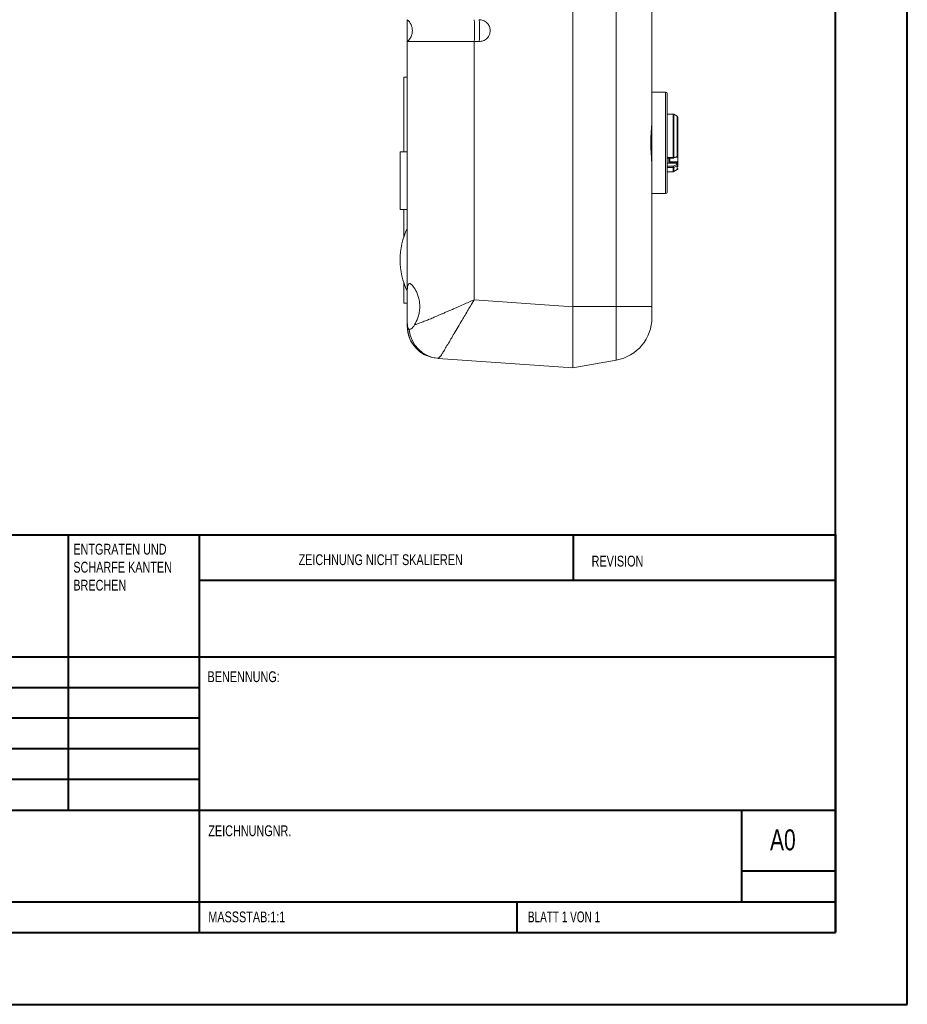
# Model space of a CAD drawing. Header units: millimetres. Extents: x 0 to 1189, y 0 to 841.
# Tile 6 of 8: x 1066 to 1189, y 0 to 137. Entities that reach past the tile are written whole.
import ezdxf

# ---------------------------------------------------------------- set-up
doc = ezdxf.new("R2010")
doc.units = ezdxf.units.MM
doc.styles.add('SLDTEXTSTYLE0', font='TXT', dxfattribs={"width": 0.75})
doc.styles.add('SLDTEXTSTYLE1', font='TXT', dxfattribs={"width": 0.692308})

# ---------------------------------------------------------------- blocks, each defined once
blk = doc.blocks.new('SW_NOTE_0')
at = {"color": 0, "linetype": 'Continuous', "lineweight": 0, "char_height": 1.5, "attachment_point": 1, "style": 'SLDTEXTSTYLE0'}
for s, insert in [('ENTGRATEN UND', (0, 1.93)), ('SCHARFE KANTEN', (0, -0.57)), ('BRECHEN', (0, -3.07))]:
    blk.add_mtext(s, dxfattribs=dict(at, insert=insert))

msp = doc.modelspace()

# ---------------------------------------------------------------- linework, layer by layer
at = {"color": 7, "linetype": 'Continuous', "lineweight": 40}
for p, q in [((1189.08, 0.21), (1189.08, 841.21)), ((1179.08, 10.21), (1179.08, 831.21)), ((991.88, 65.46), (1179.08, 65.46)), ((1072.48, 65.46), (1072.48, 27.21)), ((1090.68, 65.46), (1090.68, 10.21)), ((1142.68, 59.09), (1142.68, 65.46)), ((1179.08, 65.46), (1179.08, 10.21)), ((1179.08, 59.09), (1090.68, 59.09)), ((1179.08, 48.46), (991.88, 48.46)), ((1090.68, 44.21), (991.88, 44.21)), ((1090.68, 39.96), (991.88, 39.96)), ((1090.68, 35.71), (991.88, 35.71)), ((1090.68, 31.46), (991.88, 31.46)), ((1046.48, 27.21), (1179.08, 27.21)), ((1166.08, 14.46), (1166.08, 27.21)), ((1179.08, 18.71), (1166.08, 18.71)), ((991.88, 14.46), (1179.08, 14.46)), ((1134.88, 10.21), (1134.88, 14.46)), ((25.08, 10.21), (1179.08, 10.21)), ((0.08, 0.21), (1189.08, 0.21))]:
    msp.add_line(p, q, dxfattribs=at)
at = {"color": 7, "linetype": 'Continuous', "lineweight": 15}
for p, q in [((1142.6, 97.15), (1142.6, 273.7)), ((1142.6, 273.67), (1142.6, 97.17)), ((1148.64, 156.07), (1148.64, 97.17)), ((1153.6, 123.37), (1153.6, 149.98)), ((1119.6, 134), (1119.6, 99.25)), ((1128.9, 134), (1119.6, 134)), ((1128.9, 134), (1128.9, 98.11)), ((1129.6, 134), (1128.9, 134)), ((1119.1, 118.67), (1119.1, 129.07)), ((1119.1, 129.07), (1119.6, 129.07)), ((1155.5, 126.97), (1153.6, 126.97)), ((1156.55, 123.92), (1155.7, 123.92)), ((1157.12, 123.62), (1156.63, 123.9)), ((1119.6, 118.67), (1118.59, 118.67)), ((1155.7, 117.8), (1156.55, 117.8)), ((1156.55, 117.84), (1156.55, 117.87)), ((1156.63, 117.88), (1157.12, 118.03)), ((1157.2, 118.09), (1157.2, 117.45)), ((1153.6, 97.17), (1153.6, 116.48)), ((1156.02, 117.31), (1155.95, 117.24)), ((1155.95, 117.24), (1157.05, 117.24)), ((1157.12, 117.31), (1156.02, 117.31)), ((1157.05, 116.94), (1156.55, 116.69)), ((1156.55, 116.51), (1156.55, 116.69)), ((1156.55, 116.49), (1156.55, 116.51)), ((1157.12, 116.75), (1156.63, 116.51)), ((1157.12, 117.31), (1157.05, 117.24)), ((1157.05, 117.24), (1157.05, 117.1)), ((1157.05, 117.1), (1157.05, 116.94)), ((1157.2, 117.02), (1157.2, 116.86)), ((1157.2, 116.58), (1157.2, 116.86)), ((1155.7, 115.92), (1156.55, 115.92)), ((1156.63, 115.94), (1157.12, 116.23)), ((1153.6, 112.87), (1155.5, 112.87)), ((1118.59, 110.67), (1119.6, 110.67)), ((1119.1, 106.8), (1119.1, 110.67)), ((1119.1, 97.67), (1119.1, 100.55)), ((1119.1, 97.67), (1119.6, 97.67)), ((1128.9, 98.11), (1142.6, 97.15)), ((1142.6, 97.17), (1148.64, 97.17)), ((1142.6, 97.17), (1142.6, 88.67)), ((1148.64, 97.17), (1148.64, 89.74)), ((1148.64, 97.17), (1153.6, 97.17)), ((1119.62, 94.48), (1119.6, 95.09)), ((1119.6, 94.48), (1119.6, 95.09)), ((1119.61, 94.48), (1119.6, 94.48)), ((1123.78, 89.99), (1123.9, 89.98)), ((1123.9, 89.98), (1142.6, 88.67)), ((1142.6, 88.67), (1148.64, 89.74))]:
    msp.add_line(p, q, dxfattribs=at)
at = {"color": 8, "linetype": 'Continuous', "lineweight": 15}
for p, q in [((1155.5, 112.87), (1155.5, 126.97)), ((1156.55, 117.87), (1156.55, 123.92)), ((1156.63, 117.88), (1156.63, 123.9)), ((1157.12, 118.03), (1157.12, 123.62)), ((1155.7, 117.87), (1156.55, 117.87)), ((1155.95, 117.8), (1155.95, 117.24)), ((1156.55, 117.8), (1156.55, 117.84)), ((1156.62, 117.84), (1157.05, 117.96)), ((1155.7, 117.1), (1157.05, 117.1)), ((1156.55, 116.69), (1155.7, 116.69)), ((1156.55, 116.49), (1155.7, 116.49)), ((1156.55, 115.92), (1156.55, 116.49)), ((1156.63, 115.94), (1156.63, 116.51)), ((1157.12, 116.23), (1157.12, 116.75)), ((1119.62, 94.48), (1119.61, 94.48))]:
    msp.add_line(p, q, dxfattribs=at)
at = {"color": 7, "linetype": 'Continuous', "lineweight": 15, "flags": 128}
for points in [[(1156.6, 117.81), (1156.82, 117.87), (1157.09, 117.95)], [(1157.2, 117.02), (1157.19, 117.04), (1157.19, 117.05), (1157.17, 117.06), (1157.15, 117.08), (1157.13, 117.09), (1157.1, 117.09), (1157.08, 117.1), (1157.05, 117.1)], [(1157.05, 116.94), (1157.08, 116.94), (1157.1, 116.93), (1157.13, 116.93), (1157.15, 116.92), (1157.17, 116.91), (1157.19, 116.89), (1157.19, 116.88), (1157.2, 116.86)]]:
    msp.add_lwpolyline(points, dxfattribs=at)
at = {"color": 7, "linetype": 'Continuous', "lineweight": 15}
for centre, radius, start, end in [((1118.3, 135.52), 2, 310.5416, 49.4584), ((1106.14, 135.52), 22.81, 356.1791, 3.8209), ((1106.84, 135.52), 22.81, 356.1791, 3.8209), ((1155.5, 126.77), 0.2, 0, 90), ((1156.55, 123.77), 0.15, 60, 90), ((1157.05, 123.49), 0.15, 0, 60), ((1156.55, 118.14), 0.267, 269.6748, 285.9652), ((1157.11, 118.11), 0.0876, 276.6953, 346.6074), ((1156.55, 116.66), 0.169, 269.8212, 296.0923), ((1157.07, 116.87), 0.127, 294.0952, 358.0362), ((1157.05, 116.36), 0.15, 300, 0), ((1156.55, 116.07), 0.15, 270, 300), ((1155.5, 113.07), 0.2, 270, 0), ((1128.6, 103.67), 10, 154.2101, 205.7942), ((1124.1, 94.48), 4.5, 180, 266), ((1147.6, 95.65), 6, 280, 0), ((1124.25, 94.4), 4.43, 185.221, 265.4989)]:
    msp.add_arc(centre, radius, start, end, dxfattribs=at)
for points, knots in [([(1119.6, 134), (1119.6, 134.02), (1119.6, 134.06), (1119.6, 134.25), (1119.6, 134.5), (1119.6, 134.93), (1119.6, 135.52), (1119.6, 136.12), (1119.6, 136.54), (1119.6, 136.79), (1119.6, 136.99), (1119.6, 137.02), (1119.6, 137.04)], [0, 0, 0, 0, 0.123934, 0.187793, 0.251761, 0.373924, 0.5, 0.626076, 0.748239, 0.812099, 0.876066, 1, 1, 1, 1]), ([(1129.6, 137.04), (1129.79, 137.02), (1130.08, 136.99), (1130.44, 136.8), (1130.68, 136.61), (1130.87, 136.36), (1131.06, 136.01), (1131.15, 135.52), (1131.06, 135.04), (1130.87, 134.68), (1130.68, 134.44), (1130.44, 134.24), (1130.08, 134.05), (1129.79, 134.02), (1129.6, 134)], [0, 0, 0, 0, 0.119722, 0.184805, 0.25, 0.315083, 0.380279, 0.5, 0.619722, 0.684804, 0.75, 0.815083, 0.880278, 1, 1, 1, 1]), ([(1155.7, 113.07), (1155.7, 113.1), (1155.7, 113.16), (1155.7, 113.59), (1155.7, 114.23), (1155.7, 115.05), (1155.7, 116.04), (1155.7, 117.2), (1155.7, 118.52), (1155.7, 119.92), (1155.7, 121.33), (1155.7, 122.64), (1155.7, 123.81), (1155.7, 124.79), (1155.7, 125.62), (1155.7, 126.25), (1155.7, 126.69), (1155.7, 126.74), (1155.7, 126.77)], [0, 0, 0, 0, 0.06568, 0.129994, 0.191742, 0.25, 0.308258, 0.370006, 0.43432, 0.5, 0.56568, 0.629994, 0.691742, 0.75, 0.808258, 0.870006, 0.93432, 1, 1, 1, 1]), ([(1153.6, 116.48), (1153.6, 116.52), (1153.6, 116.62), (1153.59, 116.76), (1153.59, 116.91), (1153.58, 117.07), (1153.56, 117.3), (1153.54, 117.63), (1153.5, 118.21), (1153.45, 118.97), (1153.43, 119.92), (1153.45, 120.87), (1153.5, 121.63), (1153.54, 122.21), (1153.57, 122.57), (1153.58, 122.88), (1153.59, 123.13), (1153.6, 123.29), (1153.6, 123.37)], [0, 0, 0, 0, 0.025097, 0.050108, 0.075065, 0.099999, 0.124941, 0.18777, 0.250109, 0.375671, 0.499643, 0.623598, 0.749219, 0.811444, 0.874173, 0.916027, 0.957921, 1, 1, 1, 1]), ([(1153.6, 116.55), (1153.6, 116.66), (1153.6, 117.16), (1153.6, 118.34), (1153.6, 119.92), (1153.6, 121.51), (1153.6, 122.69), (1153.6, 123.18), (1153.6, 123.3)], [0, 0, 0, 0, 0.064476, 0.287354, 0.5, 0.712646, 0.935524, 1, 1, 1, 1]), ([(1157.2, 118.09), (1157.2, 118.47), (1157.2, 119.25), (1157.2, 120.59), (1157.2, 121.83), (1157.2, 122.78), (1157.2, 123.39), (1157.2, 123.43), (1157.2, 123.45)], [0, 0, 0, 0, 0.165751, 0.342984, 0.520218, 0.685968, 0.851719, 1, 1, 1, 1]), ([(1118.6, 118.67), (1118.6, 118.66), (1118.6, 118.63), (1118.6, 118.39), (1118.6, 118.02), (1118.6, 117.52), (1118.6, 116.91), (1118.6, 116.21), (1118.6, 115.46), (1118.6, 114.93), (1118.6, 114.67)], [0, 0, 0, 0, 0.125, 0.25, 0.375, 0.5, 0.625001, 0.75, 0.875, 1, 1, 1, 1]), ([(1156.1, 117.8), (1156.1, 117.79), (1156.1, 117.68), (1156.1, 117.56), (1156.1, 117.45)], [0, 0, 0, 0, 0.118831, 1, 1, 1, 1]), ([(1156.55, 117.82), (1156.56, 117.82), (1156.57, 117.81), (1156.58, 117.8), (1156.59, 117.81), (1156.6, 117.81)], [0, 0, 0, 0, 0.338376, 0.627802, 1, 1, 1, 1]), ([(1157.05, 117.94), (1157.07, 117.94), (1157.09, 117.95), (1157.13, 117.97), (1157.16, 117.99), (1157.19, 118.03), (1157.2, 118.07), (1157.2, 118.09), (1157.2, 118.09)], [0, 0, 0, 0, 0.243211, 0.351374, 0.532536, 0.732731, 0.953495, 1, 1, 1, 1]), ([(1157.05, 117.96), (1157.05, 117.96), (1157.06, 117.95), (1157.08, 117.95), (1157.1, 117.95), (1157.12, 117.98), (1157.12, 118.01), (1157.12, 118.03)], [0, 0, 0, 0, 0.149454, 0.278149, 0.508783, 0.759741, 1, 1, 1, 1]), ([(1156.02, 117.31), (1156.04, 117.32), (1156.08, 117.36), (1156.1, 117.41), (1156.1, 117.44), (1156.1, 117.45)], [0, 0, 0, 0, 0.347684, 0.852505, 1, 1, 1, 1]), ([(1156.63, 116.51), (1156.62, 116.52), (1156.62, 116.54), (1156.61, 116.59), (1156.59, 116.63), (1156.57, 116.67), (1156.56, 116.68), (1156.55, 116.69)], [0, 0, 0, 0, 0.240262, 0.491216, 0.721842, 0.850539, 1, 1, 1, 1]), ([(1157.12, 116.75), (1157.12, 116.76), (1157.12, 116.79), (1157.1, 116.84), (1157.08, 116.88), (1157.06, 116.91), (1157.05, 116.93), (1157.05, 116.94)], [0, 0, 0, 0, 0.239857, 0.493733, 0.731281, 0.85517, 1, 1, 1, 1]), ([(1157.2, 117.45), (1157.19, 117.42), (1157.19, 117.38), (1157.15, 117.33), (1157.13, 117.31), (1157.12, 117.31)], [0, 0, 0, 0, 0.492356, 0.902764, 1, 1, 1, 1]), ([(1157.2, 117.02), (1157.2, 117.09), (1157.2, 117.22), (1157.2, 117.37), (1157.2, 117.45)], [0, 0, 0, 0, 0.499997, 1, 1, 1, 1]), ([(1118.6, 114.67), (1118.6, 114.41), (1118.6, 113.89), (1118.6, 113.13), (1118.6, 112.44), (1118.6, 111.83), (1118.6, 111.32), (1118.6, 110.96), (1118.6, 110.72), (1118.6, 110.69), (1118.6, 110.67)], [0, 0, 0, 0, 0.125, 0.25, 0.375, 0.5, 0.625, 0.75, 0.875, 1, 1, 1, 1]), ([(1119.6, 99.25), (1119.6, 99.42), (1119.6, 99.75), (1119.65, 100.1), (1119.74, 100.32), (1119.89, 100.4), (1120.08, 100.33), (1120.38, 100.07), (1120.73, 99.56), (1121.04, 98.87), (1121.22, 98.27), (1121.33, 97.6), (1121.34, 96.9), (1121.25, 96.22), (1121.02, 95.38), (1120.77, 94.93), (1120.61, 94.63)], [0, 0, 0, 0, 0.062741, 0.125191, 0.187467, 0.250418, 0.31235, 0.375404, 0.499991, 0.562719, 0.625282, 0.687893, 0.750584, 0.813143, 0.87555, 1, 1, 1, 1]), ([(1119.6, 95.09), (1119.6, 95.41), (1119.6, 96.03), (1119.6, 97.17), (1119.6, 98.31), (1119.6, 98.94), (1119.6, 99.25)], [0, 0, 0, 0, 0.25, 0.5, 0.75, 1, 1, 1, 1]), ([(1120.61, 94.63), (1120.74, 94.68), (1121.02, 94.77), (1121.52, 94.96), (1122.08, 95.17), (1122.69, 95.43), (1123.35, 95.7), (1123.96, 95.96), (1124.49, 96.19), (1124.92, 96.38), (1125.39, 96.58), (1125.88, 96.79), (1126.56, 97.09), (1127.56, 97.53), (1128.41, 97.9), (1128.9, 98.11)], [0, 0, 0, 0, 0.080054, 0.163176, 0.249506, 0.328496, 0.411667, 0.499081, 0.544391, 0.592045, 0.64205, 0.694409, 0.749126, 0.853553, 1, 1, 1, 1]), ([(1128.9, 98.11), (1128.72, 97.81), (1128.41, 97.3), (1127.94, 96.53), (1127.52, 95.82), (1127.03, 94.99), (1126.52, 94.12), (1126, 93.24), (1125.53, 92.45), (1125.11, 91.74), (1124.74, 91.12), (1124.38, 90.54), (1124.06, 90.07), (1123.96, 90.01), (1123.9, 89.98)], [0, 0, 0, 0, 0.073365, 0.125761, 0.192053, 0.25131, 0.340861, 0.424125, 0.501145, 0.587659, 0.67078, 0.750625, 0.876274, 1, 1, 1, 1]), ([(1142.6, 88.67), (1142.6, 88.69), (1142.6, 88.71), (1142.6, 88.92), (1142.6, 89.32), (1142.6, 90.02), (1142.6, 91.11), (1142.6, 92.23), (1142.6, 93.23), (1142.6, 94.23), (1142.6, 95.54), (1142.6, 96.61), (1142.6, 97.15)], [0, 0, 0, 0, 0.082428, 0.162541, 0.240347, 0.371111, 0.500012, 0.62891, 0.694142, 0.759851, 0.877329, 1, 1, 1, 1]), ([(1119.6, 94.48), (1119.63, 94.08), (1119.7, 93.25), (1120.19, 92.1), (1120.76, 91.5), (1121.03, 91.21)], [0, 0, 0, 0, 0.32857, 0.679905, 1, 1, 1, 1]), ([(1119.84, 93.99), (1119.79, 94.04), (1119.69, 94.12), (1119.64, 94.36), (1119.62, 94.48)], [0, 0, 0, 0, 0.527644, 1, 1, 1, 1]), ([(1120.61, 94.63), (1120.45, 94.4), (1120.19, 94.02), (1120.01, 94.02), (1119.94, 94.02)], [0, 0, 0, 0, 0.619975, 1, 1, 1, 1]), ([(1121.03, 91.21), (1121.06, 91.18), (1121.37, 90.8), (1121.81, 90.58), (1122.22, 90.39)], [0, 0, 0, 0, 0.1037, 1, 1, 1, 1])]:
    msp.add_open_spline(points, degree=3, knots=knots, dxfattribs=at)
at = {"color": 8, "linetype": 'Continuous', "lineweight": 15}
msp.add_open_spline([(1156.6, 117.81), (1156.6, 117.81), (1156.61, 117.81), (1156.62, 117.84), (1156.62, 117.87), (1156.63, 117.88)], degree=3, knots=[0, 0, 0, 0, 0.136792, 0.580625, 1, 1, 1, 1], dxfattribs=at)
at = {"color": 7, "linetype": 'Continuous', "lineweight": 15}
msp.add_open_spline([(1153.6, 97.17), (1153.6, 96.33), (1153.6, 95.65), (1153.6, 95.65)], degree=3, dxfattribs=at)

# ---------------------------------------------------------------- block references
at = {"color": 7, "linetype": 'Continuous', "lineweight": 0}
msp.add_blockref('SW_NOTE_0', (1073.19, 62.28), dxfattribs=at)

# ---------------------------------------------------------------- texts
at = {"color": 7, "linetype": 'Continuous', "lineweight": 0, "attachment_point": 1}
for s, insert, char_height, style in [('ZEICHNUNG NICHT SKALIEREN', (1104.49, 62.75), 1.5, 'SLDTEXTSTYLE0'), ('REVISION', (1145.21, 62.55), 1.5, 'SLDTEXTSTYLE0'), ('BENENNUNG:', (1091.84, 46.49), 1.5, 'SLDTEXTSTYLE0'), ('ZEICHNUNGNR.', (1091.95, 25.08), 1.5, 'SLDTEXTSTYLE0'), ('A0', (1170, 24.52), 2.91, 'SLDTEXTSTYLE0'), ('MASSSTAB:1:1', (1091.95, 13.11), 1.5, 'SLDTEXTSTYLE0'), ('BLATT 1 VON 1', (1136.36, 13.11), 1.5, 'SLDTEXTSTYLE1')]:
    msp.add_mtext(s, dxfattribs=dict(at, insert=insert, char_height=char_height, style=style))

doc.saveas('drawing.dxf')
